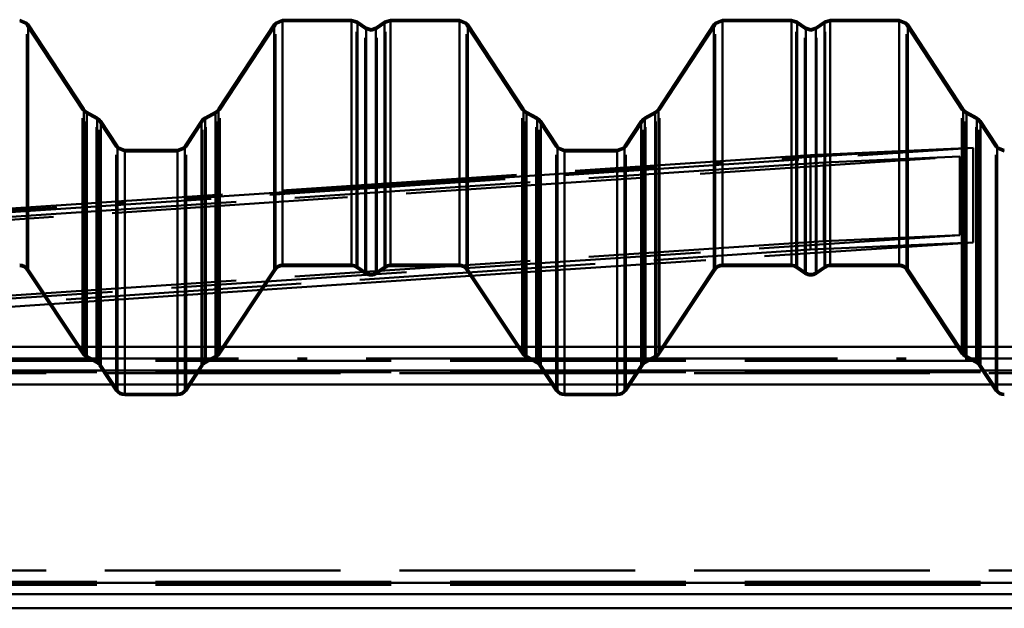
# Paper-space layout 'Layout1' of a CAD drawing. Extents: x -2 to 1033, y -36 to 596.
# Tile 9 of 256: x 78 to 91, y 236 to 243. Entities that reach past the tile are written whole.
import ezdxf

# ---------------------------------------------------------------- set-up
doc = ezdxf.new("R2010")
doc.units = 0
doc.linetypes.add('ACAD_ISO02W100', pattern=[15, 12, -3])
doc.linetypes.add('ACAD_ISO04W100', pattern=[30.5, 24, -3, 0.5, -3])
doc.layers.add('SS_PLECHY', color=7, linetype='CONTINUOUS', lineweight=50, true_color=0xb47846)
doc.layers.add('SS_VAZNICE', color=123, linetype='CONTINUOUS', lineweight=50)
doc.layers.add('SS_ZTUŽENÍ STŘECHA', color=211, linetype='CONTINUOUS', lineweight=50)

psp = doc.layouts.get("Layout1")

# ---------------------------------------------------------------- linework, layer by layer
at = {"layer": 'SS_PLECHY', "color": 5, "linetype": 'Continuous', "ltscale": 0.25}
for p, q in [((78.2457, 243.2674), (78.1538, 243.3057)), ((81.501, 243.3057), (81.409, 243.2674)), ((82.3789, 243.3057), (81.501, 243.3057)), ((81.501, 243.3057), (81.501, 240.1892)), ((82.4529, 243.2824), (82.3789, 243.3057)), ((82.3789, 243.3057), (82.3789, 240.1892)), ((82.8739, 243.3057), (82.7999, 243.2824)), ((83.7518, 243.3057), (82.8739, 243.3057)), ((82.8739, 243.3057), (82.8739, 240.1892)), ((83.8437, 243.2674), (83.7518, 243.3057)), ((83.7518, 243.3057), (83.7518, 240.1892)), ((87.099, 243.3057), (87.007, 243.2674)), ((87.9769, 243.3057), (87.099, 243.3057)), ((87.099, 243.3057), (87.099, 240.1892)), ((88.0509, 243.2824), (87.9769, 243.3057)), ((87.9769, 243.3057), (87.9769, 240.1892)), ((88.4719, 243.3057), (88.3979, 243.2824)), ((89.3498, 243.3057), (88.4719, 243.3057)), ((88.4719, 243.3057), (88.4719, 240.1892)), ((89.4417, 243.2674), (89.3498, 243.3057)), ((89.3498, 243.3057), (89.3498, 240.1892)), ((78.2623, 243.247), (78.2457, 243.2674)), ((78.969, 242.1714), (78.2623, 243.247)), ((78.2623, 243.247), (78.2623, 240.1311)), ((81.3925, 243.247), (80.6857, 242.1714)), ((81.409, 243.2674), (81.3925, 243.247)), ((81.3925, 243.247), (81.3925, 240.1311)), ((82.5637, 243.2053), (82.4529, 243.2824)), ((82.4529, 243.2824), (82.4529, 240.1662)), ((82.6264, 243.1857), (82.5637, 243.2053)), ((82.5637, 243.2053), (82.5637, 240.0897)), ((82.689, 243.2053), (82.6264, 243.1857)), ((82.7999, 243.2824), (82.689, 243.2053)), ((82.689, 243.2053), (82.689, 240.0897)), ((82.7999, 243.2824), (82.7999, 240.1662)), ((83.8603, 243.247), (83.8437, 243.2674)), ((84.567, 242.1714), (83.8603, 243.247)), ((83.8603, 243.247), (83.8603, 240.1311)), ((86.9905, 243.247), (86.2837, 242.1714)), ((87.007, 243.2674), (86.9905, 243.247)), ((86.9905, 243.247), (86.9905, 240.1311)), ((88.1617, 243.2053), (88.0509, 243.2824)), ((88.0509, 243.2824), (88.0509, 240.1662)), ((88.2244, 243.1857), (88.1617, 243.2053)), ((88.1617, 243.2053), (88.1617, 240.0897)), ((88.287, 243.2053), (88.2244, 243.1857)), ((88.3979, 243.2824), (88.287, 243.2053)), ((88.287, 243.2053), (88.287, 240.0897)), ((88.3979, 243.2824), (88.3979, 240.1662)), ((89.4583, 243.247), (89.4417, 243.2674)), ((90.165, 242.1714), (89.4583, 243.247)), ((89.4583, 243.247), (89.4583, 240.1311)), ((78.9831, 242.1542), (78.969, 242.1714)), ((78.969, 242.1714), (78.969, 239.0649)), ((80.6857, 242.1714), (80.6717, 242.1542)), ((80.6857, 242.1714), (80.6857, 239.0649)), ((84.5811, 242.1542), (84.567, 242.1714)), ((84.567, 242.1714), (84.567, 239.0649)), ((86.2837, 242.1714), (86.2697, 242.1542)), ((86.2837, 242.1714), (86.2837, 239.0649)), ((90.1791, 242.1542), (90.165, 242.1714)), ((90.165, 242.1714), (90.165, 239.0649)), ((79.0088, 242.135), (78.9831, 242.1542)), ((79.1414, 242.0633), (79.0088, 242.135)), ((79.0088, 242.135), (79.0088, 239.0288)), ((79.1718, 242.0407), (79.1414, 242.0633)), ((79.1414, 242.0633), (79.1414, 238.9578)), ((79.1884, 242.0203), (79.1718, 242.0407)), ((80.4829, 242.0407), (80.4664, 242.0203)), ((80.5133, 242.0633), (80.4829, 242.0407)), ((80.646, 242.135), (80.5133, 242.0633)), ((80.5133, 242.0633), (80.5133, 238.9578)), ((80.6717, 242.1542), (80.646, 242.135)), ((80.646, 242.135), (80.646, 239.0288)), ((84.6068, 242.135), (84.5811, 242.1542)), ((84.7394, 242.0633), (84.6068, 242.135)), ((84.6068, 242.135), (84.6068, 239.0288)), ((84.7698, 242.0407), (84.7394, 242.0633)), ((84.7394, 242.0633), (84.7394, 238.9578)), ((84.7864, 242.0203), (84.7698, 242.0407)), ((86.0809, 242.0407), (86.0644, 242.0203)), ((86.1113, 242.0633), (86.0809, 242.0407)), ((86.244, 242.135), (86.1113, 242.0633)), ((86.1113, 242.0633), (86.1113, 238.9578)), ((86.2697, 242.1542), (86.244, 242.135)), ((86.244, 242.135), (86.244, 239.0288)), ((90.2048, 242.135), (90.1791, 242.1542)), ((90.3374, 242.0633), (90.2048, 242.135)), ((90.2048, 242.135), (90.2048, 239.0288)), ((90.3678, 242.0407), (90.3374, 242.0633)), ((90.3374, 242.0633), (90.3374, 238.9578)), ((90.3844, 242.0203), (90.3678, 242.0407)), ((79.4001, 241.698), (79.1884, 242.0203)), ((79.1884, 242.0203), (79.1884, 238.9151)), ((80.4664, 242.0203), (80.2546, 241.698)), ((80.4664, 242.0203), (80.4664, 238.9151)), ((84.9981, 241.698), (84.7864, 242.0203)), ((84.7864, 242.0203), (84.7864, 238.9151)), ((86.0644, 242.0203), (85.8526, 241.698)), ((86.0644, 242.0203), (86.0644, 238.9151)), ((90.5961, 241.698), (90.3844, 242.0203)), ((90.3844, 242.0203), (90.3844, 238.9151)), ((79.4142, 241.6807), (79.4001, 241.698)), ((79.4001, 241.698), (79.4001, 238.5956)), ((79.492, 241.6484), (79.4142, 241.6807)), ((80.2406, 241.6807), (80.1628, 241.6484)), ((80.2546, 241.698), (80.2406, 241.6807)), ((80.2546, 241.698), (80.2546, 238.5956)), ((85.0122, 241.6807), (84.9981, 241.698)), ((84.9981, 241.698), (84.9981, 238.5956)), ((85.09, 241.6484), (85.0122, 241.6807)), ((85.8386, 241.6807), (85.7608, 241.6484)), ((85.8526, 241.698), (85.8386, 241.6807)), ((85.8526, 241.698), (85.8526, 238.5956)), ((90.6102, 241.6807), (90.5961, 241.698)), ((90.5961, 241.698), (90.5961, 238.5956)), ((90.688, 241.6484), (90.6102, 241.6807)), ((80.1628, 241.6484), (79.492, 241.6484)), ((79.492, 241.6484), (79.492, 238.5465)), ((80.1628, 241.6484), (80.1628, 238.5465)), ((85.7608, 241.6484), (85.09, 241.6484)), ((85.09, 241.6484), (85.09, 238.5465)), ((85.7608, 241.6484), (85.7608, 238.5465)), ((81.501, 240.1892), (82.3789, 240.1892)), ((81.501, 240.1693), (82.3789, 240.1693)), ((82.4529, 240.1662), (82.5637, 240.0897)), ((82.689, 240.0897), (82.7999, 240.1662)), ((82.8739, 240.1892), (83.7518, 240.1892)), ((82.8739, 240.1693), (83.7518, 240.1693)), ((87.099, 240.1892), (87.9769, 240.1892)), ((87.099, 240.1693), (87.9769, 240.1693)), ((88.0509, 240.1662), (88.1617, 240.0897)), ((88.287, 240.0897), (88.3979, 240.1662)), ((88.4719, 240.1892), (89.3498, 240.1892)), ((88.4719, 240.1693), (89.3498, 240.1693)), ((78.2456, 240.1201), (78.9524, 239.054)), ((78.2623, 240.1311), (78.969, 239.0649)), ((80.6857, 239.0649), (81.3925, 240.1311)), ((80.7024, 239.054), (81.4091, 240.1201)), ((82.4415, 240.1498), (82.5524, 240.0734)), ((82.7004, 240.0734), (82.8112, 240.1498)), ((83.8436, 240.1201), (84.5504, 239.054)), ((83.8603, 240.1311), (84.567, 239.0649)), ((86.2837, 239.0649), (86.9905, 240.1311)), ((86.3004, 239.054), (87.0071, 240.1201)), ((88.0395, 240.1498), (88.1504, 240.0734)), ((88.2984, 240.0734), (88.4092, 240.1498)), ((89.4416, 240.1201), (90.1484, 239.054)), ((89.4583, 240.1311), (90.165, 239.0649)), ((79.0088, 239.0288), (79.1414, 238.9578)), ((80.5133, 238.9578), (80.646, 239.0288)), ((84.6068, 239.0288), (84.7394, 238.9578)), ((86.1113, 238.9578), (86.244, 239.0288)), ((90.2048, 239.0288), (90.3374, 238.9578)), ((78.9993, 239.0113), (79.132, 238.9402)), ((79.1717, 238.9041), (79.3835, 238.5847)), ((79.1884, 238.9151), (79.4001, 238.5956)), ((80.2546, 238.5956), (80.4664, 238.9151)), ((80.2713, 238.5847), (80.483, 238.9041)), ((80.5228, 238.9402), (80.6554, 239.0113)), ((84.5973, 239.0113), (84.73, 238.9402)), ((84.7697, 238.9041), (84.9815, 238.5847)), ((84.7864, 238.9151), (84.9981, 238.5956)), ((85.8526, 238.5956), (86.0644, 238.9151)), ((85.8693, 238.5847), (86.081, 238.9041)), ((86.1208, 238.9402), (86.2534, 239.0113)), ((90.1953, 239.0113), (90.328, 238.9402)), ((90.3677, 238.9041), (90.5795, 238.5847)), ((90.3844, 238.9151), (90.5961, 238.5956)), ((79.492, 238.5465), (80.1628, 238.5465)), ((79.492, 238.5265), (80.1628, 238.5265)), ((85.09, 238.5465), (85.7608, 238.5465)), ((85.09, 238.5265), (85.7608, 238.5265))]:
    psp.add_line(p, q, dxfattribs=at)
at = {"layer": 'SS_PLECHY', "color": 5, "linetype": 'ACAD_ISO02W100', "ltscale": 0.25}
for p, q in [((78.2316, 243.2532), (78.1538, 243.2856)), ((78.2456, 243.236), (78.2316, 243.2532)), ((78.9524, 242.1604), (78.2456, 243.236)), ((78.2456, 240.1201), (78.2456, 243.236)), ((81.4091, 243.236), (80.7024, 242.1604)), ((81.4232, 243.2532), (81.4091, 243.236)), ((81.4091, 240.1201), (81.4091, 243.236)), ((81.501, 243.2856), (81.4232, 243.2532)), ((82.3789, 243.2856), (81.501, 243.2856)), ((82.4415, 243.2659), (82.3789, 243.2856)), ((82.5524, 243.1888), (82.4415, 243.2659)), ((82.4415, 240.1498), (82.4415, 243.2659)), ((82.6264, 243.1656), (82.5524, 243.1888)), ((82.5524, 240.0734), (82.5524, 243.1888)), ((82.7004, 243.1888), (82.6264, 243.1656)), ((82.8112, 243.2659), (82.7004, 243.1888)), ((82.7004, 240.0734), (82.7004, 243.1888)), ((82.8739, 243.2856), (82.8112, 243.2659)), ((82.8112, 240.1498), (82.8112, 243.2659)), ((83.7518, 243.2856), (82.8739, 243.2856)), ((83.8296, 243.2532), (83.7518, 243.2856)), ((83.8436, 243.236), (83.8296, 243.2532)), ((84.5504, 242.1604), (83.8436, 243.236)), ((83.8436, 240.1201), (83.8436, 243.236)), ((87.0071, 243.236), (86.3004, 242.1604)), ((87.0212, 243.2532), (87.0071, 243.236)), ((87.0071, 240.1201), (87.0071, 243.236)), ((87.099, 243.2856), (87.0212, 243.2532)), ((87.9769, 243.2856), (87.099, 243.2856)), ((88.0395, 243.2659), (87.9769, 243.2856)), ((88.1504, 243.1888), (88.0395, 243.2659)), ((88.0395, 240.1498), (88.0395, 243.2659)), ((88.2244, 243.1656), (88.1504, 243.1888)), ((88.1504, 240.0734), (88.1504, 243.1888)), ((88.2984, 243.1888), (88.2244, 243.1656)), ((88.4092, 243.2659), (88.2984, 243.1888)), ((88.2984, 240.0734), (88.2984, 243.1888)), ((88.4719, 243.2856), (88.4092, 243.2659)), ((88.4092, 240.1498), (88.4092, 243.2659)), ((89.3498, 243.2856), (88.4719, 243.2856)), ((89.4276, 243.2532), (89.3498, 243.2856)), ((89.4416, 243.236), (89.4276, 243.2532)), ((90.1484, 242.1604), (89.4416, 243.236)), ((89.4416, 240.1201), (89.4416, 243.236)), ((78.9689, 242.14), (78.9524, 242.1604)), ((78.9524, 239.054), (78.9524, 242.1604)), ((80.7024, 242.1604), (80.6858, 242.14)), ((80.7024, 239.054), (80.7024, 242.1604)), ((84.5669, 242.14), (84.5504, 242.1604)), ((84.5504, 239.054), (84.5504, 242.1604)), ((86.3004, 242.1604), (86.2838, 242.14)), ((86.3004, 239.054), (86.3004, 242.1604)), ((90.1649, 242.14), (90.1484, 242.1604)), ((90.1484, 239.054), (90.1484, 242.1604)), ((78.9993, 242.1173), (78.9689, 242.14)), ((79.132, 242.0457), (78.9993, 242.1173)), ((78.9993, 239.0113), (78.9993, 242.1173)), ((79.1577, 242.0265), (79.132, 242.0457)), ((79.132, 238.9402), (79.132, 242.0457)), ((80.5228, 242.0457), (80.4971, 242.0265)), ((80.6554, 242.1173), (80.5228, 242.0457)), ((80.5228, 238.9402), (80.5228, 242.0457)), ((80.6858, 242.14), (80.6554, 242.1173)), ((80.6554, 239.0113), (80.6554, 242.1173)), ((84.5973, 242.1173), (84.5669, 242.14)), ((84.73, 242.0457), (84.5973, 242.1173)), ((84.5973, 239.0113), (84.5973, 242.1173)), ((84.7557, 242.0265), (84.73, 242.0457)), ((84.73, 238.9402), (84.73, 242.0457)), ((86.1208, 242.0457), (86.0951, 242.0265)), ((86.2534, 242.1173), (86.1208, 242.0457)), ((86.1208, 238.9402), (86.1208, 242.0457)), ((86.2838, 242.14), (86.2534, 242.1173)), ((86.2534, 239.0113), (86.2534, 242.1173)), ((90.1953, 242.1173), (90.1649, 242.14)), ((90.328, 242.0457), (90.1953, 242.1173)), ((90.1953, 239.0113), (90.1953, 242.1173)), ((90.3537, 242.0265), (90.328, 242.0457)), ((90.328, 238.9402), (90.328, 242.0457)), ((79.1717, 242.0092), (79.1577, 242.0265)), ((79.3835, 241.6869), (79.1717, 242.0092)), ((79.1717, 238.9041), (79.1717, 242.0092)), ((80.483, 242.0092), (80.2713, 241.6869)), ((80.4971, 242.0265), (80.483, 242.0092)), ((80.483, 238.9041), (80.483, 242.0092)), ((84.7697, 242.0092), (84.7557, 242.0265)), ((84.9815, 241.6869), (84.7697, 242.0092)), ((84.7697, 238.9041), (84.7697, 242.0092)), ((86.081, 242.0092), (85.8693, 241.6869)), ((86.0951, 242.0265), (86.081, 242.0092)), ((86.081, 238.9041), (86.081, 242.0092)), ((90.3677, 242.0092), (90.3537, 242.0265)), ((90.5795, 241.6869), (90.3677, 242.0092)), ((90.3677, 238.9041), (90.3677, 242.0092)), ((79.4, 241.6665), (79.3835, 241.6869)), ((79.3835, 238.5847), (79.3835, 241.6869)), ((79.492, 241.6283), (79.4, 241.6665)), ((80.2547, 241.6665), (80.1628, 241.6283)), ((80.2713, 241.6869), (80.2547, 241.6665)), ((80.2713, 238.5847), (80.2713, 241.6869)), ((84.998, 241.6665), (84.9815, 241.6869)), ((84.9815, 238.5847), (84.9815, 241.6869)), ((85.09, 241.6283), (84.998, 241.6665)), ((85.8527, 241.6665), (85.7608, 241.6283)), ((85.8693, 241.6869), (85.8527, 241.6665)), ((85.8693, 238.5847), (85.8693, 241.6869)), ((90.596, 241.6665), (90.5795, 241.6869)), ((90.5795, 238.5847), (90.5795, 241.6869)), ((90.688, 241.6283), (90.596, 241.6665)), ((79.492, 241.6283), (80.1628, 241.6283)), ((85.09, 241.6283), (85.7608, 241.6283)), ((81.501, 240.1892), (81.501, 240.1693)), ((82.3789, 240.1892), (82.3789, 240.1693)), ((82.8739, 240.1892), (82.8739, 240.1693)), ((83.7518, 240.1892), (83.7518, 240.1693)), ((87.099, 240.1892), (87.099, 240.1693)), ((87.9769, 240.1892), (87.9769, 240.1693)), ((88.4719, 240.1892), (88.4719, 240.1693)), ((89.3498, 240.1892), (89.3498, 240.1693)), ((79.492, 238.5465), (79.492, 238.5265)), ((80.1628, 238.5465), (80.1628, 238.5265)), ((85.09, 238.5465), (85.09, 238.5265)), ((85.7608, 238.5465), (85.7608, 238.5265))]:
    psp.add_line(p, q, dxfattribs=at)
at = {"layer": 'SS_PLECHY', "color": 5, "linetype": 'Continuous', "ltscale": 0.25, "extrusion": (-3.61685e-12, 0.093704, -0.9956)}
psp.add_arc((-78.1538, 239.0035, 22.4945), 0.13, 90, 146.57519, dxfattribs=at)
at = {"layer": 'SS_PLECHY', "color": 5, "linetype": 'Continuous', "ltscale": 0.25, "extrusion": (-4.17346e-12, 0.093704, -0.9956)}
psp.add_arc((-78.1538, 239.0035, 22.4945), 0.11, 90, 146.57519, dxfattribs=at)
at = {"layer": 'SS_PLECHY', "color": 5, "linetype": 'Continuous', "ltscale": 0.25, "extrusion": (1.54801e-12, 0.093704, -0.9956)}
psp.add_arc((-81.501, 239.0035, 22.4945), 0.13, 33.42481, 90, dxfattribs=at)
at = {"layer": 'SS_PLECHY', "color": 5, "linetype": 'Continuous', "ltscale": 0.25, "extrusion": (2.31229e-12, 0.093704, -0.9956)}
psp.add_arc((-81.501, 239.0035, 22.4945), 0.11, 33.42481, 90, dxfattribs=at)
at = {"layer": 'SS_PLECHY', "color": 5, "linetype": 'Continuous', "ltscale": 0.25, "extrusion": (-1.68681e-13, 0.093704, -0.9956)}
psp.add_arc((-82.3789, 239.0035, 22.4945), 0.13, 90, 124.70088, dxfattribs=at)
at = {"layer": 'SS_PLECHY', "color": 5, "linetype": 'Continuous', "ltscale": 0.25, "extrusion": (-4.93667e-13, 0.093704, -0.9956)}
psp.add_arc((-82.3789, 239.0035, 22.4945), 0.11, 90, 124.70088, dxfattribs=at)
at = {"layer": 'SS_PLECHY', "color": 5, "linetype": 'Continuous', "ltscale": 0.25, "extrusion": (9.9055e-14, 0.093704, -0.9956)}
psp.add_arc((-82.8739, 239.0035, 22.4945), 0.13, 55.29912, 90, dxfattribs=at)
at = {"layer": 'SS_PLECHY', "color": 5, "linetype": 'Continuous', "ltscale": 0.25, "extrusion": (9.36199e-13, 0.093704, -0.9956)}
psp.add_arc((-82.8739, 239.0035, 22.4945), 0.11, 55.29912, 90, dxfattribs=at)
at = {"layer": 'SS_PLECHY', "color": 5, "linetype": 'Continuous', "ltscale": 0.25, "extrusion": (2.24101e-13, 0.093704, -0.9956)}
psp.add_arc((-83.7518, 239.0035, 22.4945), 0.13, 90, 146.57519, dxfattribs=at)
at = {"layer": 'SS_PLECHY', "color": 5, "linetype": 'Continuous', "ltscale": 0.25, "extrusion": (5.08661e-13, 0.093704, -0.9956)}
psp.add_arc((-83.7518, 239.0035, 22.4945), 0.11, 90, 146.57519, dxfattribs=at)
at = {"layer": 'SS_PLECHY', "color": 5, "linetype": 'Continuous', "ltscale": 0.25, "extrusion": (-5.6735e-12, 0.093704, -0.9956)}
psp.add_arc((-87.099, 239.0035, 22.4945), 0.13, 33.42481, 90, dxfattribs=at)
at = {"layer": 'SS_PLECHY', "color": 5, "linetype": 'Continuous', "ltscale": 0.25, "extrusion": (-6.22226e-12, 0.093704, -0.9956)}
psp.add_arc((-87.099, 239.0035, 22.4945), 0.11, 33.42481, 90, dxfattribs=at)
at = {"layer": 'SS_PLECHY', "color": 5, "linetype": 'Continuous', "ltscale": 0.25, "extrusion": (1.91416e-12, 0.093704, -0.9956)}
psp.add_arc((-87.9769, 239.0035, 22.4945), 0.13, 90, 124.70088, dxfattribs=at)
at = {"layer": 'SS_PLECHY', "color": 5, "linetype": 'Continuous', "ltscale": 0.25, "extrusion": (2.769e-12, 0.093704, -0.9956)}
psp.add_arc((-87.9769, 239.0035, 22.4945), 0.11, 90, 124.70088, dxfattribs=at)
at = {"layer": 'SS_PLECHY', "color": 5, "linetype": 'Continuous', "ltscale": 0.25, "extrusion": (-2.80221e-12, 0.093704, -0.9956)}
psp.add_arc((-88.4719, 239.0035, 22.4945), 0.13, 55.29912, 90, dxfattribs=at)
at = {"layer": 'SS_PLECHY', "color": 5, "linetype": 'Continuous', "ltscale": 0.25, "extrusion": (-2.38482e-12, 0.093704, -0.9956)}
psp.add_arc((-88.4719, 239.0035, 22.4945), 0.11, 55.29912, 90, dxfattribs=at)
at = {"layer": 'SS_PLECHY', "color": 5, "linetype": 'Continuous', "ltscale": 0.25, "extrusion": (4.07051e-12, 0.093704, -0.9956)}
psp.add_arc((-89.3498, 239.0035, 22.4945), 0.13, 90, 146.57519, dxfattribs=at)
at = {"layer": 'SS_PLECHY', "color": 5, "linetype": 'Continuous', "ltscale": 0.25, "extrusion": (5.04798e-12, 0.093704, -0.9956)}
psp.add_arc((-89.3498, 239.0035, 22.4945), 0.11, 90, 146.57519, dxfattribs=at)
at = {"layer": 'SS_PLECHY', "color": 5, "linetype": 'Continuous', "ltscale": 0.25, "extrusion": (-6.51196e-14, -0.093704, 0.9956)}
psp.add_arc((82.6264, 239.123, -22.5057), 0.13, 235.29912, 304.70088, dxfattribs=at)
at = {"layer": 'SS_PLECHY', "color": 5, "linetype": 'Continuous', "ltscale": 0.25, "extrusion": (1.24648e-13, -0.093704, 0.9956)}
psp.add_arc((82.6264, 239.123, -22.5057), 0.11, 235.29912, 304.70088, dxfattribs=at)
at = {"layer": 'SS_PLECHY', "color": 5, "linetype": 'Continuous', "ltscale": 0.25, "extrusion": (2.63777e-12, -0.093704, 0.9956)}
psp.add_arc((88.2244, 239.123, -22.5057), 0.13, 235.29912, 304.70088, dxfattribs=at)
at = {"layer": 'SS_PLECHY', "color": 5, "linetype": 'Continuous', "ltscale": 0.25, "extrusion": (3.42269e-12, -0.093704, 0.9956)}
psp.add_arc((88.2244, 239.123, -22.5057), 0.11, 235.29912, 304.70088, dxfattribs=at)
at = {"layer": 'SS_PLECHY', "color": 5, "linetype": 'Continuous', "ltscale": 0.25, "extrusion": (-8.43529e-12, -0.093704, 0.9956)}
psp.add_arc((79.0609, 238.0731, -22.4069), 0.13, 213.42481, 241.736, dxfattribs=at)
at = {"layer": 'SS_PLECHY', "color": 5, "linetype": 'Continuous', "ltscale": 0.25, "extrusion": (-1.02927e-11, -0.093704, 0.9956)}
psp.add_arc((79.0609, 238.0731, -22.4069), 0.11, 213.42481, 241.736, dxfattribs=at)
at = {"layer": 'SS_PLECHY', "color": 5, "linetype": 'Continuous', "ltscale": 0.25, "extrusion": (6.56313e-12, -0.093704, 0.9956)}
psp.add_arc((80.5939, 238.0731, -22.4069), 0.11, 298.264, 326.57519, dxfattribs=at)
at = {"layer": 'SS_PLECHY', "color": 5, "linetype": 'Continuous', "ltscale": 0.25, "extrusion": (5.56424e-12, -0.093704, 0.9956)}
psp.add_arc((80.5939, 238.0731, -22.4069), 0.13, 298.264, 326.57519, dxfattribs=at)
at = {"layer": 'SS_PLECHY', "color": 5, "linetype": 'Continuous', "ltscale": 0.25, "extrusion": (-1.43075e-12, -0.093704, 0.9956)}
psp.add_arc((84.6589, 238.0731, -22.4069), 0.13, 213.42481, 241.736, dxfattribs=at)
at = {"layer": 'SS_PLECHY', "color": 5, "linetype": 'Continuous', "ltscale": 0.25, "extrusion": (-2.00255e-12, -0.093704, 0.9956)}
psp.add_arc((84.6589, 238.0731, -22.4069), 0.11, 213.42481, 241.736, dxfattribs=at)
at = {"layer": 'SS_PLECHY', "color": 5, "linetype": 'Continuous', "ltscale": 0.25, "extrusion": (3.51079e-13, -0.093704, 0.9956)}
psp.add_arc((86.1919, 238.0731, -22.4069), 0.11, 298.264, 326.57519, dxfattribs=at)
at = {"layer": 'SS_PLECHY', "color": 5, "linetype": 'Continuous', "ltscale": 0.25, "extrusion": (1.39862e-13, -0.093704, 0.9956)}
psp.add_arc((86.1919, 238.0731, -22.4069), 0.13, 298.264, 326.57519, dxfattribs=at)
at = {"layer": 'SS_PLECHY', "color": 5, "linetype": 'Continuous', "ltscale": 0.25, "extrusion": (5.02594e-12, -0.093704, 0.9956)}
psp.add_arc((90.2569, 238.0731, -22.4069), 0.13, 213.42481, 241.736, dxfattribs=at)
at = {"layer": 'SS_PLECHY', "color": 5, "linetype": 'Continuous', "ltscale": 0.25, "extrusion": (6.27556e-12, -0.093704, 0.9956)}
psp.add_arc((90.2569, 238.0731, -22.4069), 0.11, 213.42481, 241.736, dxfattribs=at)
at = {"layer": 'SS_PLECHY', "color": 5, "linetype": 'Continuous', "ltscale": 0.25, "extrusion": (-9.27102e-12, 0.093704, -0.9956)}
psp.add_arc((-79.0799, 237.7929, 22.3805), 0.11, 118.264, 146.57519, dxfattribs=at)
at = {"layer": 'SS_PLECHY', "color": 5, "linetype": 'Continuous', "ltscale": 0.25, "extrusion": (-7.08554e-12, 0.093704, -0.9956)}
psp.add_arc((-79.0799, 237.7929, 22.3805), 0.13, 118.264, 146.57519, dxfattribs=at)
at = {"layer": 'SS_PLECHY', "color": 5, "linetype": 'Continuous', "ltscale": 0.25, "extrusion": (7.1687e-12, 0.093704, -0.9956)}
psp.add_arc((-80.5749, 237.7929, 22.3805), 0.13, 33.42481, 61.736, dxfattribs=at)
at = {"layer": 'SS_PLECHY', "color": 5, "linetype": 'Continuous', "ltscale": 0.25, "extrusion": (8.91735e-12, 0.093704, -0.9956)}
psp.add_arc((-80.5749, 237.7929, 22.3805), 0.11, 33.42481, 61.736, dxfattribs=at)
at = {"layer": 'SS_PLECHY', "color": 5, "linetype": 'Continuous', "ltscale": 0.25, "extrusion": (-2.66177e-12, 0.093704, -0.9956)}
psp.add_arc((-84.6779, 237.7929, 22.3805), 0.11, 118.264, 146.57519, dxfattribs=at)
at = {"layer": 'SS_PLECHY', "color": 5, "linetype": 'Continuous', "ltscale": 0.25, "extrusion": (-1.69336e-12, 0.093704, -0.9956)}
psp.add_arc((-84.6779, 237.7929, 22.3805), 0.13, 118.264, 146.57519, dxfattribs=at)
at = {"layer": 'SS_PLECHY', "color": 5, "linetype": 'Continuous', "ltscale": 0.25, "extrusion": (1.64163e-13, 0.093704, -0.9956)}
psp.add_arc((-86.1729, 237.7929, 22.3805), 0.13, 33.42481, 61.736, dxfattribs=at)
at = {"layer": 'SS_PLECHY', "color": 5, "linetype": 'Continuous', "ltscale": 0.25, "extrusion": (6.39246e-13, 0.093704, -0.9956)}
psp.add_arc((-86.1729, 237.7929, 22.3805), 0.11, 33.42481, 61.736, dxfattribs=at)
at = {"layer": 'SS_PLECHY', "color": 5, "linetype": 'Continuous', "ltscale": 0.25, "extrusion": (3.5503e-12, 0.093704, -0.9956)}
psp.add_arc((-90.2759, 237.7929, 22.3805), 0.11, 118.264, 146.57519, dxfattribs=at)
at = {"layer": 'SS_PLECHY', "color": 5, "linetype": 'Continuous', "ltscale": 0.25, "extrusion": (3.76329e-12, 0.093704, -0.9956)}
psp.add_arc((-90.2759, 237.7929, 22.3805), 0.13, 118.264, 146.57519, dxfattribs=at)
at = {"layer": 'SS_PLECHY', "color": 5, "linetype": 'Continuous', "ltscale": 0.25, "extrusion": (-9.63959e-12, -0.093704, 0.9956)}
psp.add_arc((79.492, 237.6059, -22.3629), 0.13, 213.42481, 270, dxfattribs=at)
at = {"layer": 'SS_PLECHY', "color": 5, "linetype": 'Continuous', "ltscale": 0.25, "extrusion": (-1.10493e-11, -0.093704, 0.9956)}
psp.add_arc((79.492, 237.6059, -22.3629), 0.11, 213.42481, 270, dxfattribs=at)
at = {"layer": 'SS_PLECHY', "color": 5, "linetype": 'Continuous', "ltscale": 0.25, "extrusion": (5.72206e-12, -0.093704, 0.9956)}
psp.add_arc((80.1628, 237.6059, -22.3629), 0.11, 270, 326.57519, dxfattribs=at)
at = {"layer": 'SS_PLECHY', "color": 5, "linetype": 'Continuous', "ltscale": 0.25, "extrusion": (4.65418e-12, -0.093704, 0.9956)}
psp.add_arc((80.1628, 237.6059, -22.3629), 0.13, 270, 326.57519, dxfattribs=at)
at = {"layer": 'SS_PLECHY', "color": 5, "linetype": 'Continuous', "ltscale": 0.25, "extrusion": (-2.40784e-12, -0.093704, 0.9956)}
psp.add_arc((85.09, 237.6059, -22.3629), 0.13, 213.42481, 270, dxfattribs=at)
at = {"layer": 'SS_PLECHY', "color": 5, "linetype": 'Continuous', "ltscale": 0.25, "extrusion": (-2.52684e-12, -0.093704, 0.9956)}
psp.add_arc((85.09, 237.6059, -22.3629), 0.11, 213.42481, 270, dxfattribs=at)
at = {"layer": 'SS_PLECHY', "color": 5, "linetype": 'Continuous', "ltscale": 0.25, "extrusion": (1.17633e-12, -0.093704, 0.9956)}
psp.add_arc((85.7608, 237.6059, -22.3629), 0.11, 270, 326.57519, dxfattribs=at)
at = {"layer": 'SS_PLECHY', "color": 5, "linetype": 'Continuous', "ltscale": 0.25, "extrusion": (8.07797e-13, -0.093704, 0.9956)}
psp.add_arc((85.7608, 237.6059, -22.3629), 0.13, 270, 326.57519, dxfattribs=at)
at = {"layer": 'SS_PLECHY', "color": 5, "linetype": 'Continuous', "ltscale": 0.25, "extrusion": (4.59673e-12, -0.093704, 0.9956)}
psp.add_arc((90.688, 237.6059, -22.3629), 0.13, 213.42481, 270, dxfattribs=at)
at = {"layer": 'SS_PLECHY', "color": 5, "linetype": 'Continuous', "ltscale": 0.25, "extrusion": (6.00767e-12, -0.093704, 0.9956)}
psp.add_arc((90.688, 237.6059, -22.3629), 0.11, 213.42481, 270, dxfattribs=at)
at = {"layer": 'SS_VAZNICE', "color": 1, "linetype": 'Continuous', "ltscale": 0.25}
for p, q in [((78.8934, 239.1429), (75.1634, 239.1429)), ((84.4914, 239.1429), (80.7614, 239.1429)), ((90.0894, 239.1429), (86.3594, 239.1429)), ((79.2122, 238.8431), (74.8446, 238.8431)), ((84.8102, 238.8431), (80.4426, 238.8431)), ((90.4082, 238.8431), (86.0406, 238.8431)), ((74.7258, 238.6639), (79.331, 238.6639)), ((80.3238, 238.6639), (84.929, 238.6639)), ((85.9218, 238.6639), (90.527, 238.6639)), ((162.2145, 236.14), (52.0145, 236.14)), ((52.0145, 235.9957), (162.2145, 235.9957)), ((52.0145, 235.8164), (162.2145, 235.8164))]:
    psp.add_line(p, q, dxfattribs=at)
at = {"layer": 'SS_VAZNICE', "color": 3, "linetype": 'ACAD_ISO02W100', "ltscale": 0.25}
for p, q in [((80.7614, 239.1429), (78.8934, 239.1429)), ((86.3594, 239.1429), (84.4914, 239.1429)), ((91.9574, 239.1429), (90.0894, 239.1429)), ((49.8845, 238.9637), (164.7395, 238.9637)), ((49.8845, 238.8194), (164.7395, 238.8194)), ((164.7395, 238.8082), (49.8845, 238.8082)), ((80.4426, 238.8431), (79.2122, 238.8431)), ((86.0406, 238.8431), (84.8102, 238.8431)), ((91.6386, 238.8431), (90.4082, 238.8431)), ((79.331, 238.6639), (80.3238, 238.6639)), ((84.929, 238.6639), (85.9218, 238.6639)), ((90.527, 238.6639), (91.5198, 238.6639)), ((164.7395, 236.2955), (49.8845, 236.2955)), ((49.8845, 236.1512), (164.7395, 236.1512)), ((49.8845, 236.1163), (164.7395, 236.1163))]:
    psp.add_line(p, q, dxfattribs=at)
at = {"layer": 'SS_VAZNICE', "color": 7, "linetype": 'ACAD_ISO04W100', "ltscale": 0.25}
psp.add_line((164.8145, 238.993), (49.8145, 238.993), dxfattribs=at)
at = {"layer": 'SS_ZTUŽENÍ STŘECHA', "color": 3, "linetype": 'ACAD_ISO02W100', "ltscale": 0.25}
for p, q in [((66.3724, 240.0761), (90.2928, 241.6743)), ((90.2928, 241.6743), (88.2198, 241.5822)), ((90.2928, 240.4726), (90.2928, 241.6743)), ((53.1401, 239.0957), (90.1201, 241.5665)), ((88.2198, 241.5822), (66.3429, 240.1205)), ((88.2198, 240.3805), (88.2198, 241.5822)), ((90.1201, 241.5665), (88.3926, 241.4898)), ((90.1201, 240.565), (90.1201, 241.5665)), ((88.3926, 241.4898), (52.5612, 239.0957)), ((88.3926, 240.4883), (88.3926, 241.4898)), ((68.8601, 239.1446), (90.1201, 240.565)), ((90.1201, 240.565), (88.3926, 240.4883)), ((88.3926, 240.4883), (52.6056, 238.0972)), ((83.8934, 240.045), (90.2928, 240.4726)), ((90.2928, 240.4726), (88.2198, 240.3805)), ((52.5521, 237.9973), (88.2198, 240.3805)), ((78.5328, 239.6868), (81.2419, 239.8678))]:
    psp.add_line(p, q, dxfattribs=at)
at = {"layer": 'SS_ZTUŽENÍ STŘECHA', "color": 7, "linetype": 'ACAD_ISO04W100', "ltscale": 0.25}
psp.add_line((49.8145, 238.993), (89.2563, 241.6283), dxfattribs=at)
at = {"layer": 'SS_ZTUŽENÍ STŘECHA', "color": 1, "linetype": 'Continuous', "ltscale": 0.25}
for p, q in [((81.2419, 239.8678), (83.8934, 240.045)), ((75.3845, 239.4765), (78.5328, 239.6868))]:
    psp.add_line(p, q, dxfattribs=at)

doc.saveas('drawing.dxf')
